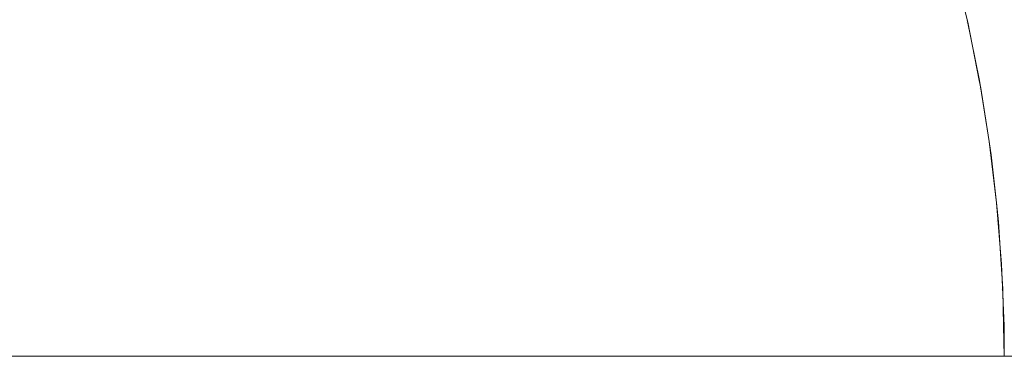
# Model space of a CAD drawing. Header units: centimetres. Extents: x -25.9 to 27.4, y -25.9 to -24.1.
# Tile 89 of 200: x -8.0924 to -8.0286, y -24.16 to -24.1382. Entities that reach past the tile are written whole.
import ezdxf

# ---------------------------------------------------------------- set-up
doc = ezdxf.new("R2010")
doc.units = ezdxf.units.CM
doc.header["$LTSCALE"] = 2.54
doc.layers.add('Lucido design-1', color=7, linetype='Continuous')

# ---------------------------------------------------------------- blocks, each defined once
blk = doc.blocks.new('Gruppo-4-1')
at = {"color": 7, "linetype": 'Continuous', "lineweight": 9}
for points, invisible_edges in [([(-8.046673, -24.134181, 707.669447), (-8.045625, -24.137777, 707.669447), (-8.047723, -24.138339, 707.665973), (-8.048745, -24.134834, 707.665973)], 15), ([(-8.032318, -24.134212, 707.712216), (-8.031285, -24.138434, 707.712216), (-8.031711, -24.138529, 707.708102), (-8.032739, -24.134325, 707.708102)], 15), ([(-8.032061, -24.134143, 707.716349), (-8.031025, -24.138377, 707.716349), (-8.031285, -24.138434, 707.712216), (-8.032318, -24.134212, 707.712216)], 15), ([(-8.031025, -24.138377, 707.716349), (-8.032061, -24.134143, 707.716349), (-8.031927, -24.134287, 707.720708), (-8.030972, -24.138191, 707.720708)], 11), ([(-25.828561, -24.134836, 708.41749), (-25.828561, -24.138359, 708.418326), (27.271439, -24.138359, 708.418326), (27.271439, -24.134836, 708.41749)], 10), ([(-8.059344, -24.134807, 707.653075), (-8.058311, -24.13785, 707.653075), (-8.061, -24.138698, 707.650127), (-8.061993, -24.135771, 707.650127)], 15), ([(-8.048745, -24.134834, 707.665973), (-8.047723, -24.138339, 707.665973), (-8.049955, -24.138938, 707.662593), (-8.050949, -24.135529, 707.662593)], 15), ([(-8.034072, -24.134682, 707.699955), (-8.033057, -24.138827, 707.699955), (-8.033975, -24.139031, 707.695937), (-8.034979, -24.134925, 707.695937)], 15), ([(-8.033325, -24.134481, 707.704012), (-8.032302, -24.13866, 707.704012), (-8.033057, -24.138827, 707.699955), (-8.034072, -24.134682, 707.699955)], 15), ([(-8.032739, -24.134325, 707.708102), (-8.031711, -24.138529, 707.708102), (-8.032302, -24.13866, 707.704012), (-8.033325, -24.134481, 707.704012)], 15), ([(-8.031927, -24.134287, 707.720708), (-8.031924, -24.134287, 707.920708), (-8.030969, -24.13819, 707.920708), (-8.030972, -24.138191, 707.720708)], 5), ([(-8.075619, -24.135313, 707.639544), (-8.074593, -24.137645, 707.639544), (-8.07768, -24.138924, 707.637241), (-8.078648, -24.136725, 707.637241)], 15), ([(-8.068638, -24.135179, 707.644596), (-8.067612, -24.137816, 707.644596), (-8.070571, -24.138893, 707.642022), (-8.071547, -24.136384, 707.642022)], 15), ([(-8.050949, -24.135529, 707.662593), (-8.049955, -24.138938, 707.662593), (-8.052317, -24.13957, 707.659313), (-8.053281, -24.136264, 707.659313)], 15), ([(-8.037267, -24.135538, 707.688043), (-8.036287, -24.139543, 707.688043), (-8.037678, -24.139852, 707.684181), (-8.038643, -24.135906, 707.684181)], 15), ([(-8.036045, -24.13521, 707.691964), (-8.035052, -24.139269, 707.691964), (-8.036287, -24.139543, 707.688043), (-8.037267, -24.135538, 707.688043)], 15), ([(-8.034979, -24.134925, 707.695937), (-8.033975, -24.139031, 707.695937), (-8.035052, -24.139269, 707.691964), (-8.036045, -24.13521, 707.691964)], 15), ([(-8.09099, -24.136064, 707.631179), (-8.089981, -24.137726, 707.631179), (-8.093146, -24.139553, 707.629452), (-8.094072, -24.138028, 707.629452)], 15), ([(-8.086876, -24.135933, 707.633055), (-8.085866, -24.137774, 707.633055), (-8.089047, -24.13943, 707.631179), (-8.089981, -24.137726, 707.631179)], 15), ([(-8.082752, -24.136153, 707.635076), (-8.081756, -24.138174, 707.635076), (-8.084937, -24.139658, 707.633055), (-8.085866, -24.137774, 707.633055)], 15), ([(-8.061993, -24.135771, 707.650127), (-8.061, -24.138698, 707.650127), (-8.063799, -24.13958, 707.6473), (-8.064751, -24.136775, 707.6473)], 15), ([(-8.038643, -24.135906, 707.684181), (-8.037678, -24.139852, 707.684181), (-8.039221, -24.140194, 707.680385), (-8.04017, -24.136316, 707.680385)], 15), ([(-8.078648, -24.136725, 707.637241), (-8.07768, -24.138924, 707.637241), (-8.080848, -24.140237, 707.635076), (-8.081756, -24.138174, 707.635076)], 15), ([(-8.071547, -24.136384, 707.642022), (-8.070571, -24.138893, 707.642022), (-8.073669, -24.140021, 707.639544), (-8.074593, -24.137645, 707.639544)], 15), ([(-8.064751, -24.136775, 707.6473), (-8.063799, -24.13958, 707.6473), (-8.066702, -24.140496, 707.644596), (-8.067612, -24.137816, 707.644596)], 15), ([(-8.053281, -24.136264, 707.659313), (-8.052317, -24.13957, 707.659313), (-8.054804, -24.140237, 707.656139), (-8.055736, -24.137038, 707.656139)], 15), ([(-8.041845, -24.136764, 707.676659), (-8.040914, -24.140569, 707.676659), (-8.042753, -24.140977, 707.673012), (-8.043664, -24.137252, 707.673012)], 15), ([(-8.04017, -24.136316, 707.680385), (-8.039221, -24.140194, 707.680385), (-8.040914, -24.140569, 707.676659), (-8.041845, -24.136764, 707.676659)], 15), ([(-8.055736, -24.137038, 707.656139), (-8.054804, -24.140237, 707.656139), (-8.057411, -24.140935, 707.653075), (-8.058311, -24.13785, 707.653075)], 15), ([(-8.043664, -24.137252, 707.673012), (-8.042753, -24.140977, 707.673012), (-8.044735, -24.141416, 707.669447), (-8.045625, -24.137777, 707.669447)], 15), ([(-8.089981, -24.137726, 707.631179), (-8.089047, -24.13943, 707.631179), (-8.092288, -24.141117, 707.629452), (-8.093146, -24.139553, 707.629452)], 15), ([(-8.085866, -24.137774, 707.633055), (-8.084937, -24.139658, 707.633055), (-8.088187, -24.141173, 707.631179), (-8.089047, -24.13943, 707.631179)], 15), ([(-8.074593, -24.137645, 707.639544), (-8.073669, -24.140021, 707.639544), (-8.076809, -24.141164, 707.637241), (-8.07768, -24.138924, 707.637241)], 15), ([(-8.067612, -24.137816, 707.644596), (-8.066702, -24.140496, 707.644596), (-8.069706, -24.141443, 707.642022), (-8.070571, -24.138893, 707.642022)], 15), ([(-8.058311, -24.13785, 707.653075), (-8.057411, -24.140935, 707.653075), (-8.060135, -24.141665, 707.650127), (-8.061, -24.138698, 707.650127)], 15), ([(-8.045625, -24.137777, 707.669447), (-8.044735, -24.141416, 707.669447), (-8.046855, -24.141886, 707.665973), (-8.047723, -24.138339, 707.665973)], 15), ([(27.271439, -24.139011, 708.418481), (27.271439, -24.138359, 708.418326), (-25.828561, -24.138359, 708.418326), (-25.828561, -24.139011, 708.418481)], 10), ([(-8.081756, -24.138174, 707.635076), (-8.080848, -24.140237, 707.635076), (-8.084091, -24.14158, 707.633055), (-8.084937, -24.139658, 707.633055)], 15), ([(-8.061, -24.138698, 707.650127), (-8.060135, -24.141665, 707.650127), (-8.06297, -24.142425, 707.6473), (-8.063799, -24.13958, 707.6473)], 15), ([(-8.047723, -24.138339, 707.665973), (-8.046855, -24.141886, 707.665973), (-8.049111, -24.142386, 707.662593), (-8.049955, -24.138938, 707.662593)], 15), ([(-8.032302, -24.13866, 707.704012), (-8.031463, -24.142879, 707.704012), (-8.032225, -24.143013, 707.699955), (-8.033057, -24.138827, 707.699955)], 15), ([(-8.031711, -24.138529, 707.708102), (-8.030866, -24.142774, 707.708102), (-8.031463, -24.142879, 707.704012), (-8.032302, -24.13866, 707.704012)], 15), ([(-8.031285, -24.138434, 707.712216), (-8.030436, -24.142698, 707.712216), (-8.030866, -24.142774, 707.708102), (-8.031711, -24.138529, 707.708102)], 15), ([(-8.031025, -24.138377, 707.716349), (-8.030174, -24.142652, 707.716349), (-8.030436, -24.142698, 707.712216), (-8.031285, -24.138434, 707.712216)], 15), ([(-8.030972, -24.138191, 707.720708), (-8.030932, -24.138356, 707.720708), (-8.031025, -24.138377, 707.716349)], 10), ([(-8.030174, -24.142652, 707.716349), (-8.031025, -24.138377, 707.716349), (-8.030932, -24.138356, 707.720708), (-8.030182, -24.142125, 707.720708)], 11), ([(-8.030932, -24.138356, 707.720708), (-8.030972, -24.138191, 707.720708), (-8.030969, -24.13819, 707.920708)], 10), ([(-8.030969, -24.13819, 707.920708), (-8.030172, -24.142123, 707.920708), (-8.030182, -24.142125, 707.720708), (-8.030932, -24.138356, 707.720708)], 10), ([(-8.030969, -24.13819, 707.920708), (-8.030871, -24.13819, 707.925175), (-8.030076, -24.142123, 707.925141), (-8.030172, -24.142123, 707.920708)], 7), ([(-8.030871, -24.13819, 707.925175), (-8.030579, -24.13819, 707.929634), (-8.029786, -24.142123, 707.929564), (-8.030076, -24.142123, 707.925141)], 15), ([(-8.030579, -24.13819, 707.929634), (-8.030093, -24.13819, 707.934075), (-8.029303, -24.142123, 707.933971), (-8.029786, -24.142123, 707.929564)], 15), ([(-8.030093, -24.13819, 707.934075), (-8.029413, -24.13819, 707.938491), (-8.028629, -24.142123, 707.938353), (-8.029303, -24.142123, 707.933971)], 15), ([(-8.029413, -24.13819, 707.938491), (-8.028541, -24.13819, 707.942873), (-8.027764, -24.142123, 707.942701), (-8.028629, -24.142123, 707.938353)], 15), ([(-25.828561, -24.139011, 708.418481), (-25.828561, -24.142637, 708.419178), (27.271439, -24.142637, 708.419178), (27.271439, -24.139011, 708.418481)], 10), ([(-8.07768, -24.138924, 707.637241), (-8.076809, -24.141164, 707.637241), (-8.080031, -24.142337, 707.635076), (-8.080848, -24.140237, 707.635076)], 15), ([(-8.070571, -24.138893, 707.642022), (-8.069706, -24.141443, 707.642022), (-8.07285, -24.142434, 707.639544), (-8.073669, -24.140021, 707.639544)], 15), ([(-8.049955, -24.138938, 707.662593), (-8.049111, -24.142386, 707.662593), (-8.051498, -24.142916, 707.659313), (-8.052317, -24.13957, 707.659313)], 15), ([(-8.035052, -24.139269, 707.691964), (-8.034237, -24.143368, 707.691964), (-8.035483, -24.143588, 707.688043), (-8.036287, -24.139543, 707.688043)], 15), ([(-8.033975, -24.139031, 707.695937), (-8.03315, -24.143176, 707.695937), (-8.034237, -24.143368, 707.691964), (-8.035052, -24.139269, 707.691964)], 15), ([(-8.033057, -24.138827, 707.699955), (-8.032225, -24.143013, 707.699955), (-8.03315, -24.143176, 707.695937), (-8.033975, -24.139031, 707.695937)], 15), ([(-8.093146, -24.139553, 707.629452), (-8.092288, -24.141117, 707.629452), (-8.095585, -24.142834, 707.627876), (-8.096365, -24.141412, 707.627876)], 15), ([(-8.089047, -24.13943, 707.631179), (-8.088187, -24.141173, 707.631179), (-8.091499, -24.142718, 707.629452), (-8.092288, -24.141117, 707.629452)], 15), ([(-8.084937, -24.139658, 707.633055), (-8.084091, -24.14158, 707.633055), (-8.087404, -24.142952, 707.631179), (-8.088187, -24.141173, 707.631179)], 15), ([(-8.073669, -24.140021, 707.639544), (-8.07285, -24.142434, 707.639544), (-8.076037, -24.143439, 707.637241), (-8.076809, -24.141164, 707.637241)], 15), ([(-8.063799, -24.13958, 707.6473), (-8.06297, -24.142425, 707.6473), (-8.065911, -24.143213, 707.644596), (-8.066702, -24.140496, 707.644596)], 15), ([(-8.052317, -24.13957, 707.659313), (-8.051498, -24.142916, 707.659313), (-8.054012, -24.143473, 707.656139), (-8.054804, -24.140237, 707.656139)], 15), ([(-8.037678, -24.139852, 707.684181), (-8.036886, -24.143835, 707.684181), (-8.038442, -24.14411, 707.680385), (-8.039221, -24.140194, 707.680385)], 15), ([(-8.036287, -24.139543, 707.688043), (-8.035483, -24.143588, 707.688043), (-8.036886, -24.143835, 707.684181), (-8.037678, -24.139852, 707.684181)], 15), ([(-8.080848, -24.140237, 707.635076), (-8.080031, -24.142337, 707.635076), (-8.08333, -24.143537, 707.633055), (-8.084091, -24.14158, 707.633055)], 15), ([(-8.066702, -24.140496, 707.644596), (-8.065911, -24.143213, 707.644596), (-8.068952, -24.144028, 707.642022), (-8.069706, -24.141443, 707.642022)], 15), ([(-8.054804, -24.140237, 707.656139), (-8.054012, -24.143473, 707.656139), (-8.056648, -24.144057, 707.653075), (-8.057411, -24.140935, 707.653075)], 15), ([(-8.040914, -24.140569, 707.676659), (-8.04015, -24.144411, 707.676659), (-8.042005, -24.144738, 707.673012), (-8.042753, -24.140977, 707.673012)], 15), ([(-8.039221, -24.140194, 707.680385), (-8.038442, -24.14411, 707.680385), (-8.04015, -24.144411, 707.676659), (-8.040914, -24.140569, 707.676659)], 15), ([(-8.092288, -24.141117, 707.629452), (-8.091499, -24.142718, 707.629452), (-8.094868, -24.144288, 707.627876), (-8.095585, -24.142834, 707.627876)], 15), ([(-8.088187, -24.141173, 707.631179), (-8.087404, -24.142952, 707.631179), (-8.09078, -24.144351, 707.629452), (-8.091499, -24.142718, 707.629452)], 15), ([(-8.076809, -24.141164, 707.637241), (-8.076037, -24.143439, 707.637241), (-8.079307, -24.14447, 707.635076), (-8.080031, -24.142337, 707.635076)], 15), ([(-8.057411, -24.140935, 707.653075), (-8.056648, -24.144057, 707.653075), (-8.0594, -24.144667, 707.650127), (-8.060135, -24.141665, 707.650127)], 15), ([(-8.042753, -24.140977, 707.673012), (-8.042005, -24.144738, 707.673012), (-8.044004, -24.14509, 707.669447), (-8.044735, -24.141416, 707.669447)], 15), ([(-8.084091, -24.14158, 707.633055), (-8.08333, -24.143537, 707.633055), (-8.0867, -24.144764, 707.631179), (-8.087404, -24.142952, 707.631179)], 15), ([(-8.069706, -24.141443, 707.642022), (-8.068952, -24.144028, 707.642022), (-8.072136, -24.144881, 707.639544), (-8.07285, -24.142434, 707.639544)], 15), ([(-8.060135, -24.141665, 707.650127), (-8.0594, -24.144667, 707.650127), (-8.062266, -24.145303, 707.6473), (-8.06297, -24.142425, 707.6473)], 15), ([(-8.046855, -24.141886, 707.665973), (-8.046143, -24.145467, 707.665973), (-8.048419, -24.145869, 707.662593), (-8.049111, -24.142386, 707.662593)], 15), ([(-8.044735, -24.141416, 707.669447), (-8.044004, -24.14509, 707.669447), (-8.046143, -24.145467, 707.665973), (-8.046855, -24.141886, 707.665973)], 15), ([(-8.080031, -24.142337, 707.635076), (-8.079307, -24.14447, 707.635076), (-8.082655, -24.145526, 707.633055), (-8.08333, -24.143537, 707.633055)], 15), ([(-8.07285, -24.142434, 707.639544), (-8.072136, -24.144881, 707.639544), (-8.075364, -24.145746, 707.637241), (-8.076037, -24.143439, 707.637241)], 15), ([(-8.06297, -24.142425, 707.6473), (-8.062266, -24.145303, 707.6473), (-8.065238, -24.145962, 707.644596), (-8.065911, -24.143213, 707.644596)], 15), ([(-8.049111, -24.142386, 707.662593), (-8.048419, -24.145869, 707.662593), (-8.050827, -24.146293, 707.659313), (-8.051498, -24.142916, 707.659313)], 15), ([(-8.030081, -24.142635, 707.720708), (-8.030182, -24.142125, 707.720708), (-8.030172, -24.142123, 707.920708)], 10), ([(-8.030182, -24.142125, 707.720708), (-8.030081, -24.142635, 707.720708), (-8.030174, -24.142652, 707.716349)], 10), ([(-8.030081, -24.142635, 707.720708), (-8.030172, -24.142123, 707.920708), (-8.029535, -24.146081, 707.920708)], 9), ([(-8.030172, -24.142123, 707.920708), (-8.030076, -24.142123, 707.925141), (-8.029439, -24.146081, 707.925113), (-8.029535, -24.146081, 707.920708)], 7), ([(-8.030076, -24.142123, 707.925141), (-8.029786, -24.142123, 707.929564), (-8.029151, -24.146081, 707.929509), (-8.029439, -24.146081, 707.925113)], 15), ([(-8.029786, -24.142123, 707.929564), (-8.029303, -24.142123, 707.933971), (-8.028671, -24.146081, 707.933888), (-8.029151, -24.146081, 707.929509)], 15), ([(-8.029303, -24.142123, 707.933971), (-8.028629, -24.142123, 707.938353), (-8.028001, -24.146081, 707.938242), (-8.028671, -24.146081, 707.933888)], 15), ([(-8.028629, -24.142123, 707.938353), (-8.027764, -24.142123, 707.942701), (-8.027141, -24.146081, 707.942563), (-8.028001, -24.146081, 707.938242)], 15), ([(27.271439, -24.143232, 708.419293), (27.271439, -24.142637, 708.419178), (-25.828561, -24.142637, 708.419178), (-25.828561, -24.143232, 708.419293)], 10), ([(-8.091499, -24.142718, 707.629452), (-8.09078, -24.144351, 707.629452), (-8.094215, -24.145773, 707.627876), (-8.094868, -24.144288, 707.627876)], 15), ([(-8.087404, -24.142952, 707.631179), (-8.0867, -24.144764, 707.631179), (-8.090134, -24.146013, 707.629452), (-8.09078, -24.144351, 707.629452)], 15), ([(-8.065911, -24.143213, 707.644596), (-8.065238, -24.145962, 707.644596), (-8.068312, -24.146643, 707.642022), (-8.068952, -24.144028, 707.642022)], 15), ([(-8.051498, -24.142916, 707.659313), (-8.050827, -24.146293, 707.659313), (-8.053362, -24.14674, 707.656139), (-8.054012, -24.143473, 707.656139)], 15), ([(-8.03315, -24.143176, 707.695937), (-8.032507, -24.147354, 707.695937), (-8.033601, -24.147498, 707.691964), (-8.034237, -24.143368, 707.691964)], 15), ([(-8.032225, -24.143013, 707.699955), (-8.031576, -24.147232, 707.699955), (-8.032507, -24.147354, 707.695937), (-8.03315, -24.143176, 707.695937)], 15), ([(-8.031463, -24.142879, 707.704012), (-8.030809, -24.147131, 707.704012), (-8.031576, -24.147232, 707.699955), (-8.032225, -24.143013, 707.699955)], 15), ([(-8.030866, -24.142774, 707.708102), (-8.030208, -24.147052, 707.708102), (-8.030809, -24.147131, 707.704012), (-8.031463, -24.142879, 707.704012)], 15), ([(-8.030436, -24.142698, 707.712216), (-8.029775, -24.146995, 707.712216), (-8.030208, -24.147052, 707.708102), (-8.030866, -24.142774, 707.708102)], 15), ([(-8.030174, -24.142652, 707.716349), (-8.029511, -24.14696, 707.716349), (-8.029775, -24.146995, 707.712216), (-8.030436, -24.142698, 707.712216)], 15), ([(-8.029511, -24.14696, 707.716349), (-8.030174, -24.142652, 707.716349), (-8.030081, -24.142635, 707.720708), (-8.02955, -24.146083, 707.720708)], 11), ([(-8.029535, -24.146081, 707.920708), (-8.02955, -24.146083, 707.720708), (-8.030081, -24.142635, 707.720708)], 9), ([(-25.828561, -24.143232, 708.419293), (-25.828561, -24.146949, 708.419843), (27.271439, -24.146949, 708.419843), (27.271439, -24.143232, 708.419293)], 10), ([(-8.08333, -24.143537, 707.633055), (-8.082655, -24.145526, 707.633055), (-8.086075, -24.146604, 707.631179), (-8.0867, -24.144764, 707.631179)], 15), ([(-8.076037, -24.143439, 707.637241), (-8.075364, -24.145746, 707.637241), (-8.078677, -24.146633, 707.635076), (-8.079307, -24.14447, 707.635076)], 15), ([(-8.054012, -24.143473, 707.656139), (-8.053362, -24.14674, 707.656139), (-8.056021, -24.147209, 707.653075), (-8.056648, -24.144057, 707.653075)], 15), ([(-8.036886, -24.143835, 707.684181), (-8.036268, -24.147849, 707.684181), (-8.037835, -24.148056, 707.680385), (-8.038442, -24.14411, 707.680385)], 15), ([(-8.035483, -24.143588, 707.688043), (-8.034856, -24.147663, 707.688043), (-8.036268, -24.147849, 707.684181), (-8.036886, -24.143835, 707.684181)], 15), ([(-8.034237, -24.143368, 707.691964), (-8.033601, -24.147498, 707.691964), (-8.034856, -24.147663, 707.688043), (-8.035483, -24.143588, 707.688043)], 15), ([(-8.09078, -24.144351, 707.629452), (-8.090134, -24.146013, 707.629452), (-8.093627, -24.147285, 707.627876), (-8.094215, -24.145773, 707.627876)], 15), ([(-8.079307, -24.14447, 707.635076), (-8.078677, -24.146633, 707.635076), (-8.082068, -24.147542, 707.633055), (-8.082655, -24.145526, 707.633055)], 15), ([(-8.068952, -24.144028, 707.642022), (-8.068312, -24.146643, 707.642022), (-8.071531, -24.147357, 707.639544), (-8.072136, -24.144881, 707.639544)], 15), ([(-8.056648, -24.144057, 707.653075), (-8.056021, -24.147209, 707.653075), (-8.058798, -24.147699, 707.650127), (-8.0594, -24.144667, 707.650127)], 15), ([(-8.04015, -24.144411, 707.676659), (-8.039554, -24.148282, 707.676659), (-8.041421, -24.148528, 707.673012), (-8.042005, -24.144738, 707.673012)], 15), ([(-8.038442, -24.14411, 707.680385), (-8.037835, -24.148056, 707.680385), (-8.039554, -24.148282, 707.676659), (-8.04015, -24.144411, 707.676659)], 15), ([(-8.0867, -24.144764, 707.631179), (-8.086075, -24.146604, 707.631179), (-8.08956, -24.147703, 707.629452), (-8.090134, -24.146013, 707.629452)], 15), ([(-8.072136, -24.144881, 707.639544), (-8.071531, -24.147357, 707.639544), (-8.074793, -24.14808, 707.637241), (-8.075364, -24.145746, 707.637241)], 15), ([(-8.0594, -24.144667, 707.650127), (-8.058798, -24.147699, 707.650127), (-8.061688, -24.148208, 707.6473), (-8.062266, -24.145303, 707.6473)], 15), ([(-8.044004, -24.14509, 707.669447), (-8.043434, -24.148793, 707.669447), (-8.045588, -24.149076, 707.665973), (-8.046143, -24.145467, 707.665973)], 15), ([(-8.042005, -24.144738, 707.673012), (-8.041421, -24.148528, 707.673012), (-8.043434, -24.148793, 707.669447), (-8.044004, -24.14509, 707.669447)], 15), ([(-8.082655, -24.145526, 707.633055), (-8.082068, -24.147542, 707.633055), (-8.085531, -24.14847, 707.631179), (-8.086075, -24.146604, 707.631179)], 15), ([(-8.075364, -24.145746, 707.637241), (-8.074793, -24.14808, 707.637241), (-8.078141, -24.148822, 707.635076), (-8.078677, -24.146633, 707.635076)], 15), ([(-8.062266, -24.145303, 707.6473), (-8.061688, -24.148208, 707.6473), (-8.064686, -24.148737, 707.644596), (-8.065238, -24.145962, 707.644596)], 15), ([(-8.046143, -24.145467, 707.665973), (-8.045588, -24.149076, 707.665973), (-8.047879, -24.149378, 707.662593), (-8.048419, -24.145869, 707.662593)], 15), ([(-8.090134, -24.146013, 707.629452), (-8.08956, -24.147703, 707.629452), (-8.093105, -24.148821, 707.627876), (-8.093627, -24.147285, 707.627876)], 15), ([(-8.065238, -24.145962, 707.644596), (-8.064686, -24.148737, 707.644596), (-8.067787, -24.149284, 707.642022), (-8.068312, -24.146643, 707.642022)], 15), ([(-8.050827, -24.146293, 707.659313), (-8.050303, -24.149697, 707.659313), (-8.052855, -24.150033, 707.656139), (-8.053362, -24.14674, 707.656139)], 15), ([(-8.048419, -24.145869, 707.662593), (-8.047879, -24.149378, 707.662593), (-8.050303, -24.149697, 707.659313), (-8.050827, -24.146293, 707.659313)], 15), ([(-8.029417, -24.146947, 707.720708), (-8.02955, -24.146083, 707.720708), (-8.029535, -24.146081, 707.920708)], 10), ([(-8.02955, -24.146083, 707.720708), (-8.029417, -24.146947, 707.720708), (-8.029511, -24.14696, 707.716349)], 10), ([(-8.029417, -24.146947, 707.720708), (-8.029535, -24.146081, 707.920708), (-8.029057, -24.150055, 707.920708)], 9), ([(-8.029535, -24.146081, 707.920708), (-8.029439, -24.146081, 707.925113), (-8.028962, -24.150055, 707.925092), (-8.029057, -24.150055, 707.920708)], 7), ([(-8.029439, -24.146081, 707.925113), (-8.029151, -24.146081, 707.929509), (-8.028675, -24.150055, 707.929467), (-8.028962, -24.150055, 707.925092)], 15), ([(-8.029151, -24.146081, 707.929509), (-8.028671, -24.146081, 707.933888), (-8.028197, -24.150055, 707.933826), (-8.028675, -24.150055, 707.929467)], 15), ([(-8.028671, -24.146081, 707.933888), (-8.028001, -24.146081, 707.938242), (-8.02753, -24.150055, 707.938159), (-8.028197, -24.150055, 707.933826)], 15), ([(27.271439, -24.147491, 708.419923), (27.271439, -24.146949, 708.419843), (-25.828561, -24.146949, 708.419843), (-25.828561, -24.147491, 708.419923)], 10), ([(-8.086075, -24.146604, 707.631179), (-8.085531, -24.14847, 707.631179), (-8.089061, -24.149416, 707.629452), (-8.08956, -24.147703, 707.629452)], 15), ([(-8.078677, -24.146633, 707.635076), (-8.078141, -24.148822, 707.635076), (-8.081568, -24.149582, 707.633055), (-8.082068, -24.147542, 707.633055)], 15), ([(-8.068312, -24.146643, 707.642022), (-8.067787, -24.149284, 707.642022), (-8.071033, -24.149856, 707.639544), (-8.071531, -24.147357, 707.639544)], 15), ([(-8.053362, -24.14674, 707.656139), (-8.052855, -24.150033, 707.656139), (-8.055532, -24.150385, 707.653075), (-8.056021, -24.147209, 707.653075)], 15), ([(-8.029775, -24.146995, 707.712216), (-8.029302, -24.151316, 707.712216), (-8.029737, -24.151354, 707.708102), (-8.030208, -24.147052, 707.708102)], 15), ([(-8.029511, -24.14696, 707.716349), (-8.029037, -24.151293, 707.716349), (-8.029302, -24.151316, 707.712216), (-8.029775, -24.146995, 707.712216)], 15), ([(-8.029037, -24.151293, 707.716349), (-8.029511, -24.14696, 707.716349), (-8.029417, -24.146947, 707.720708), (-8.029076, -24.150057, 707.720708)], 11), ([(-8.029057, -24.150055, 707.920708), (-8.029076, -24.150057, 707.720708), (-8.029417, -24.146947, 707.720708)], 9), ([(-25.828561, -24.147491, 708.419923), (-25.828561, -24.151285, 708.420318), (27.271439, -24.151285, 708.420318), (27.271439, -24.147491, 708.419923)], 10), ([(-8.082068, -24.147542, 707.633055), (-8.081568, -24.149582, 707.633055), (-8.085069, -24.150358, 707.631179), (-8.085531, -24.14847, 707.631179)], 15), ([(-8.071531, -24.147357, 707.639544), (-8.071033, -24.149856, 707.639544), (-8.074324, -24.150437, 707.637241), (-8.074793, -24.14808, 707.637241)], 15), ([(-8.056021, -24.147209, 707.653075), (-8.055532, -24.150385, 707.653075), (-8.058327, -24.150754, 707.650127), (-8.058798, -24.147699, 707.650127)], 15), ([(-8.034856, -24.147663, 707.688043), (-8.034407, -24.151763, 707.688043), (-8.035826, -24.151887, 707.684181), (-8.036268, -24.147849, 707.684181)], 15), ([(-8.033601, -24.147498, 707.691964), (-8.033146, -24.151652, 707.691964), (-8.034407, -24.151763, 707.688043), (-8.034856, -24.147663, 707.688043)], 15), ([(-8.032507, -24.147354, 707.695937), (-8.032047, -24.151556, 707.695937), (-8.033146, -24.151652, 707.691964), (-8.033601, -24.147498, 707.691964)], 15), ([(-8.031576, -24.147232, 707.699955), (-8.031111, -24.151474, 707.699955), (-8.032047, -24.151556, 707.695937), (-8.032507, -24.147354, 707.695937)], 15), ([(-8.030809, -24.147131, 707.704012), (-8.03034, -24.151407, 707.704012), (-8.031111, -24.151474, 707.699955), (-8.031576, -24.147232, 707.699955)], 15), ([(-8.030208, -24.147052, 707.708102), (-8.029737, -24.151354, 707.708102), (-8.03034, -24.151407, 707.704012), (-8.030809, -24.147131, 707.704012)], 15), ([(-8.08956, -24.147703, 707.629452), (-8.089061, -24.149416, 707.629452), (-8.092652, -24.150378, 707.627876), (-8.093105, -24.148821, 707.627876)], 15), ([(-8.074793, -24.14808, 707.637241), (-8.074324, -24.150437, 707.637241), (-8.077702, -24.151032, 707.635076), (-8.078141, -24.148822, 707.635076)], 15), ([(-8.061688, -24.148208, 707.6473), (-8.061237, -24.151137, 707.6473), (-8.064255, -24.151534, 707.644596), (-8.064686, -24.148737, 707.644596)], 15), ([(-8.058798, -24.147699, 707.650127), (-8.058327, -24.150754, 707.650127), (-8.061237, -24.151137, 707.6473), (-8.061688, -24.148208, 707.6473)], 15), ([(-8.039554, -24.148282, 707.676659), (-8.039127, -24.152176, 707.676659), (-8.041004, -24.15234, 707.673012), (-8.041421, -24.148528, 707.673012)], 15), ([(-8.037835, -24.148056, 707.680385), (-8.0374, -24.152024, 707.680385), (-8.039127, -24.152176, 707.676659), (-8.039554, -24.148282, 707.676659)], 15), ([(-8.036268, -24.147849, 707.684181), (-8.035826, -24.151887, 707.684181), (-8.0374, -24.152024, 707.680385), (-8.037835, -24.148056, 707.680385)], 15), ([(-8.085531, -24.14847, 707.631179), (-8.085069, -24.150358, 707.631179), (-8.088637, -24.151149, 707.629452), (-8.089061, -24.149416, 707.629452)], 15), ([(-8.078141, -24.148822, 707.635076), (-8.077702, -24.151032, 707.635076), (-8.081159, -24.151642, 707.633055), (-8.081568, -24.149582, 707.633055)], 15), ([(-8.064686, -24.148737, 707.644596), (-8.064255, -24.151534, 707.644596), (-8.067377, -24.151945, 707.642022), (-8.067787, -24.149284, 707.642022)], 15), ([(-8.043434, -24.148793, 707.669447), (-8.043026, -24.152517, 707.669447), (-8.04519, -24.152706, 707.665973), (-8.045588, -24.149076, 707.665973)], 15), ([(-8.041421, -24.148528, 707.673012), (-8.041004, -24.15234, 707.673012), (-8.043026, -24.152517, 707.669447), (-8.043434, -24.148793, 707.669447)], 15), ([(-8.089061, -24.149416, 707.629452), (-8.088637, -24.151149, 707.629452), (-8.092266, -24.151953, 707.627876), (-8.092652, -24.150378, 707.627876)], 15), ([(-8.081568, -24.149582, 707.633055), (-8.081159, -24.151642, 707.633055), (-8.08469, -24.152264, 707.631179), (-8.085069, -24.150358, 707.631179)], 15), ([(-8.067787, -24.149284, 707.642022), (-8.067377, -24.151945, 707.642022), (-8.070646, -24.152375, 707.639544), (-8.071033, -24.149856, 707.639544)], 15), ([(-8.047879, -24.149378, 707.662593), (-8.047492, -24.152907, 707.662593), (-8.049928, -24.15312, 707.659313), (-8.050303, -24.149697, 707.659313)], 15), ([(-8.045588, -24.149076, 707.665973), (-8.04519, -24.152706, 707.665973), (-8.047492, -24.152907, 707.662593), (-8.047879, -24.149378, 707.662593)], 15), ([(-8.071033, -24.149856, 707.639544), (-8.070646, -24.152375, 707.639544), (-8.073959, -24.152811, 707.637241), (-8.074324, -24.150437, 707.637241)], 15), ([(-8.052855, -24.150033, 707.656139), (-8.052493, -24.153345, 707.656139), (-8.055182, -24.15358, 707.653075), (-8.055532, -24.150385, 707.653075)], 15), ([(-8.050303, -24.149697, 707.659313), (-8.049928, -24.15312, 707.659313), (-8.052493, -24.153345, 707.656139), (-8.052855, -24.150033, 707.656139)], 15), ([(-8.028942, -24.151285, 707.720708), (-8.029076, -24.150057, 707.720708), (-8.029057, -24.150055, 707.920708)], 10), ([(-8.029076, -24.150057, 707.720708), (-8.028942, -24.151284, 707.720708), (-8.029037, -24.151293, 707.716349)], 10), ([(-8.028942, -24.151285, 707.720708), (-8.029057, -24.150055, 707.920708), (-8.028739, -24.154039, 707.920708)], 9), ([(-8.029057, -24.150055, 707.920708), (-8.028962, -24.150055, 707.925092), (-8.028644, -24.154039, 707.925078), (-8.028739, -24.154039, 707.920708)], 7), ([(-8.028962, -24.150055, 707.925092), (-8.028675, -24.150055, 707.929467), (-8.028358, -24.154039, 707.92944), (-8.028644, -24.154039, 707.925078)], 15), ([(-8.028675, -24.150055, 707.929467), (-8.028197, -24.150055, 707.933826), (-8.027882, -24.154039, 707.933784), (-8.028358, -24.154039, 707.92944)], 15), ([(-8.092652, -24.150378, 707.627876), (-8.092266, -24.151953, 707.627876), (-8.09595, -24.15277, 707.626452), (-8.096296, -24.151355, 707.626452)], 15), ([(-8.085069, -24.150358, 707.631179), (-8.08469, -24.152264, 707.631179), (-8.088289, -24.152899, 707.629452), (-8.088637, -24.151149, 707.629452)], 15), ([(-8.074324, -24.150437, 707.637241), (-8.073959, -24.152811, 707.637241), (-8.077359, -24.153259, 707.635076), (-8.077702, -24.151032, 707.635076)], 15), ([(-8.058327, -24.150754, 707.650127), (-8.057991, -24.153826, 707.650127), (-8.060914, -24.154082, 707.6473), (-8.061237, -24.151137, 707.6473)], 15), ([(-8.055532, -24.150385, 707.653075), (-8.055182, -24.15358, 707.653075), (-8.057991, -24.153826, 707.650127), (-8.058327, -24.150754, 707.650127)], 15), ([(27.271439, -24.151781, 708.42037), (27.271439, -24.151285, 708.420318), (-25.828561, -24.151285, 708.420318), (-25.828561, -24.151781, 708.42037)], 10), ([(-8.088637, -24.151149, 707.629452), (-8.088289, -24.152899, 707.629452), (-8.09195, -24.153544, 707.627876), (-8.092266, -24.151953, 707.627876)], 15), ([(-8.077702, -24.151032, 707.635076), (-8.077359, -24.153259, 707.635076), (-8.080839, -24.153717, 707.633055), (-8.081159, -24.151642, 707.633055)], 15), ([(-8.061237, -24.151137, 707.6473), (-8.060914, -24.154082, 707.6473), (-8.063947, -24.154347, 707.644596), (-8.064255, -24.151534, 707.644596)], 15), ([(-8.031111, -24.151474, 707.699955), (-8.030832, -24.155733, 707.699955), (-8.03177, -24.155774, 707.695937), (-8.032047, -24.151556, 707.695937)], 15), ([(-8.03034, -24.151407, 707.704012), (-8.030059, -24.155699, 707.704012), (-8.030832, -24.155733, 707.699955), (-8.031111, -24.151474, 707.699955)], 15), ([(-8.029737, -24.151354, 707.708102), (-8.029454, -24.155673, 707.708102), (-8.030059, -24.155699, 707.704012), (-8.03034, -24.151407, 707.704012)], 15), ([(-8.029302, -24.151316, 707.712216), (-8.029018, -24.155654, 707.712216), (-8.029454, -24.155673, 707.708102), (-8.029737, -24.151354, 707.708102)], 15), ([(-8.029037, -24.151293, 707.716349), (-8.028752, -24.155642, 707.716349), (-8.029018, -24.155654, 707.712216), (-8.029302, -24.151316, 707.712216)], 15), ([(-8.028752, -24.155642, 707.716349), (-8.029037, -24.151293, 707.716349), (-8.028942, -24.151284, 707.720708), (-8.028761, -24.154041, 707.720708)], 11), ([(-8.028739, -24.154039, 707.920708), (-8.028761, -24.154041, 707.720708), (-8.028942, -24.151285, 707.720708)], 9), ([(-25.828561, -24.151781, 708.42037), (-25.828561, -24.155639, 708.420605), (27.271439, -24.155639, 708.420605), (27.271439, -24.151781, 708.42037)], 10), ([(-8.092266, -24.151953, 707.627876), (-8.09195, -24.153544, 707.627876), (-8.095666, -24.1542, 707.626452), (-8.09595, -24.15277, 707.626452)], 15), ([(-8.081159, -24.151642, 707.633055), (-8.080839, -24.153717, 707.633055), (-8.084394, -24.154185, 707.631179), (-8.08469, -24.152264, 707.631179)], 15), ([(-8.067377, -24.151945, 707.642022), (-8.067084, -24.154621, 707.642022), (-8.070368, -24.154909, 707.639544), (-8.070646, -24.152375, 707.639544)], 15), ([(-8.064255, -24.151534, 707.644596), (-8.063947, -24.154347, 707.644596), (-8.067084, -24.154621, 707.642022), (-8.067377, -24.151945, 707.642022)], 15), ([(-8.0374, -24.152024, 707.680385), (-8.037139, -24.156008, 707.680385), (-8.038871, -24.156084, 707.676659), (-8.039127, -24.152176, 707.676659)], 15), ([(-8.035826, -24.151887, 707.684181), (-8.03556, -24.155939, 707.684181), (-8.037139, -24.156008, 707.680385), (-8.0374, -24.152024, 707.680385)], 15), ([(-8.034407, -24.151763, 707.688043), (-8.034137, -24.155877, 707.688043), (-8.03556, -24.155939, 707.684181), (-8.035826, -24.151887, 707.684181)], 15), ([(-8.033146, -24.151652, 707.691964), (-8.032873, -24.155822, 707.691964), (-8.034137, -24.155877, 707.688043), (-8.034407, -24.151763, 707.688043)], 15), ([(-8.032047, -24.151556, 707.695937), (-8.03177, -24.155774, 707.695937), (-8.032873, -24.155822, 707.691964), (-8.033146, -24.151652, 707.691964)], 15), ([(-8.08469, -24.152264, 707.631179), (-8.084394, -24.154185, 707.631179), (-8.088017, -24.154662, 707.629452), (-8.088289, -24.152899, 707.629452)], 15), ([(-8.070646, -24.152375, 707.639544), (-8.070368, -24.154909, 707.639544), (-8.073697, -24.1552, 707.637241), (-8.073959, -24.152811, 707.637241)], 15), ([(-8.04519, -24.152706, 707.665973), (-8.044951, -24.15635, 707.665973), (-8.04726, -24.15645, 707.662593), (-8.047492, -24.152907, 707.662593)], 15), ([(-8.043026, -24.152517, 707.669447), (-8.042781, -24.156255, 707.669447), (-8.044951, -24.15635, 707.665973), (-8.04519, -24.152706, 707.665973)], 15), ([(-8.041004, -24.15234, 707.673012), (-8.040753, -24.156166, 707.673012), (-8.042781, -24.156255, 707.669447), (-8.043026, -24.152517, 707.669447)], 15), ([(-8.039127, -24.152176, 707.676659), (-8.038871, -24.156084, 707.676659), (-8.040753, -24.156166, 707.673012), (-8.041004, -24.15234, 707.673012)], 15), ([(-8.088289, -24.152899, 707.629452), (-8.088017, -24.154662, 707.629452), (-8.091703, -24.155147, 707.627876), (-8.09195, -24.153544, 707.627876)], 15), ([(-8.077359, -24.153259, 707.635076), (-8.077113, -24.155499, 707.635076), (-8.080611, -24.155805, 707.633055), (-8.080839, -24.153717, 707.633055)], 15), ([(-8.073959, -24.152811, 707.637241), (-8.073697, -24.1552, 707.637241), (-8.077113, -24.155499, 707.635076), (-8.077359, -24.153259, 707.635076)], 15), ([(-8.052493, -24.153345, 707.656139), (-8.052275, -24.156669, 707.656139), (-8.054972, -24.156787, 707.653075), (-8.055182, -24.15358, 707.653075)], 15), ([(-8.049928, -24.15312, 707.659313), (-8.049703, -24.156557, 707.659313), (-8.052275, -24.156669, 707.656139), (-8.052493, -24.153345, 707.656139)], 15), ([(-8.047492, -24.152907, 707.662593), (-8.04726, -24.15645, 707.662593), (-8.049703, -24.156557, 707.659313), (-8.049928, -24.15312, 707.659313)], 15), ([(-8.09195, -24.153544, 707.627876), (-8.091703, -24.155147, 707.627876), (-8.095444, -24.15564, 707.626452), (-8.095666, -24.1542, 707.626452)], 15), ([(-8.080839, -24.153717, 707.633055), (-8.080611, -24.155805, 707.633055), (-8.084183, -24.156117, 707.631179), (-8.084394, -24.154185, 707.631179)], 15), ([(-8.057991, -24.153826, 707.650127), (-8.057789, -24.15691, 707.650127), (-8.060721, -24.157038, 707.6473), (-8.060914, -24.154082, 707.6473)], 15), ([(-8.055182, -24.15358, 707.653075), (-8.054972, -24.156787, 707.653075), (-8.057789, -24.15691, 707.650127), (-8.057991, -24.153826, 707.650127)], 15), ([(-8.028657, -24.155638, 707.720708), (-8.028761, -24.154041, 707.720708), (-8.028739, -24.154039, 707.920708)], 10), ([(-8.028761, -24.154041, 707.720708), (-8.028657, -24.155638, 707.720708), (-8.028752, -24.155642, 707.716349)], 10), ([(-8.028657, -24.155638, 707.720708), (-8.028739, -24.154039, 707.920708), (-8.028581, -24.158028, 707.920708)], 9), ([(-8.028739, -24.154039, 707.920708), (-8.028644, -24.154039, 707.925078), (-8.028486, -24.158028, 707.925071), (-8.028581, -24.158028, 707.920708)], 7), ([(-8.028644, -24.154039, 707.925078), (-8.028358, -24.154039, 707.92944), (-8.0282, -24.158028, 707.929426), (-8.028486, -24.158028, 707.925071)], 15), ([(-8.088017, -24.154662, 707.629452), (-8.087823, -24.156436, 707.629452), (-8.091526, -24.15676, 707.627876), (-8.091703, -24.155147, 707.627876)], 15), ([(-8.084394, -24.154185, 707.631179), (-8.084183, -24.156117, 707.631179), (-8.087823, -24.156436, 707.629452), (-8.088017, -24.154662, 707.629452)], 15), ([(-8.067084, -24.154621, 707.642022), (-8.066908, -24.157308, 707.642022), (-8.070201, -24.157452, 707.639544), (-8.070368, -24.154909, 707.639544)], 15), ([(-8.063947, -24.154347, 707.644596), (-8.063762, -24.157171, 707.644596), (-8.066908, -24.157308, 707.642022), (-8.067084, -24.154621, 707.642022)], 15), ([(-8.060914, -24.154082, 707.6473), (-8.060721, -24.157038, 707.6473), (-8.063762, -24.157171, 707.644596), (-8.063947, -24.154347, 707.644596)], 15), ([(-8.091703, -24.155147, 707.627876), (-8.091526, -24.15676, 707.627876), (-8.095285, -24.157089, 707.626452), (-8.095444, -24.15564, 707.626452)], 15), ([(-8.073697, -24.1552, 707.637241), (-8.07354, -24.157598, 707.637241), (-8.076966, -24.157747, 707.635076), (-8.077113, -24.155499, 707.635076)], 15), ([(-8.070368, -24.154909, 707.639544), (-8.070201, -24.157452, 707.639544), (-8.07354, -24.157598, 707.637241), (-8.073697, -24.1552, 707.637241)], 15), ([(27.271439, -24.156084, 708.420632), (27.271439, -24.155639, 708.420605), (-25.828561, -24.155639, 708.420605), (-25.828561, -24.156084, 708.420632)], 10), ([(-8.080611, -24.155805, 707.633055), (-8.080473, -24.1579, 707.633055), (-8.084055, -24.158057, 707.631179), (-8.084183, -24.156117, 707.631179)], 15), ([(-8.077113, -24.155499, 707.635076), (-8.076966, -24.157747, 707.635076), (-8.080473, -24.1579, 707.633055), (-8.080611, -24.155805, 707.633055)], 15), ([(-8.03556, -24.155939, 707.684181), (-8.035471, -24.16, 707.684181), (-8.037052, -24.16, 707.680385), (-8.037139, -24.156008, 707.680385)], 13), ([(-8.034137, -24.155877, 707.688043), (-8.034047, -24.16, 707.688043), (-8.035471, -24.16, 707.684181), (-8.03556, -24.155939, 707.684181)], 13), ([(-8.032873, -24.155822, 707.691964), (-8.032782, -24.16, 707.691964), (-8.034047, -24.16, 707.688043), (-8.034137, -24.155877, 707.688043)], 13), ([(-8.03177, -24.155774, 707.695937), (-8.031678, -24.16, 707.695937), (-8.032782, -24.16, 707.691964), (-8.032873, -24.155822, 707.691964)], 13), ([(-8.030832, -24.155733, 707.699955), (-8.030739, -24.16, 707.699955), (-8.031678, -24.16, 707.695937), (-8.03177, -24.155774, 707.695937)], 13), ([(-8.030059, -24.155699, 707.704012), (-8.029965, -24.16, 707.704012), (-8.030739, -24.16, 707.699955), (-8.030832, -24.155733, 707.699955)], 13), ([(-8.029454, -24.155673, 707.708102), (-8.029359, -24.16, 707.708102), (-8.029965, -24.16, 707.704012), (-8.030059, -24.155699, 707.704012)], 13), ([(-8.029018, -24.155654, 707.712216), (-8.028923, -24.16, 707.712216), (-8.029359, -24.16, 707.708102), (-8.029454, -24.155673, 707.708102)], 13), ([(-8.028752, -24.155642, 707.716349), (-8.028657, -24.16, 707.716349), (-8.028923, -24.16, 707.712216), (-8.029018, -24.155654, 707.712216)], 13), ([(-8.028657, -24.16, 707.716349), (-8.028752, -24.155642, 707.716349), (-8.028657, -24.155638, 707.720708), (-8.028604, -24.158028, 707.720708)], 11), ([(-8.028581, -24.158028, 707.920708), (-8.028604, -24.158028, 707.720708), (-8.028657, -24.155638, 707.720708)], 9), ([(-25.828561, -24.156084, 708.420632), (-25.828561, -24.16, 708.420708), (27.271439, -24.16, 708.420708), (27.271439, -24.156084, 708.420632)], 8), ([(-8.087823, -24.156436, 707.629452), (-8.087707, -24.158216, 707.629452), (-8.09142, -24.158378, 707.627876), (-8.091526, -24.15676, 707.627876)], 15), ([(-8.084183, -24.156117, 707.631179), (-8.084055, -24.158057, 707.631179), (-8.087707, -24.158216, 707.629452), (-8.087823, -24.156436, 707.629452)], 15), ([(-8.049703, -24.156557, 707.659313), (-8.049627, -24.16, 707.659313), (-8.052202, -24.16, 707.656139), (-8.052275, -24.156669, 707.656139)], 13), ([(-8.04726, -24.15645, 707.662593), (-8.047182, -24.16, 707.662593), (-8.049627, -24.16, 707.659313), (-8.049703, -24.156557, 707.659313)], 13), ([(-8.044951, -24.15635, 707.665973), (-8.044872, -24.16, 707.665973), (-8.047182, -24.16, 707.662593), (-8.04726, -24.15645, 707.662593)], 13), ([(-8.042781, -24.156255, 707.669447), (-8.042699, -24.16, 707.669447), (-8.044872, -24.16, 707.665973), (-8.044951, -24.15635, 707.665973)], 13), ([(-8.040753, -24.156166, 707.673012), (-8.040669, -24.16, 707.673012), (-8.042699, -24.16, 707.669447), (-8.042781, -24.156255, 707.669447)], 13), ([(-8.038871, -24.156084, 707.676659), (-8.038786, -24.16, 707.676659), (-8.040669, -24.16, 707.673012), (-8.040753, -24.156166, 707.673012)], 13), ([(-8.037139, -24.156008, 707.680385), (-8.037052, -24.16, 707.680385), (-8.038786, -24.16, 707.676659), (-8.038871, -24.156084, 707.676659)], 13), ([(-8.091526, -24.15676, 707.627876), (-8.09142, -24.158378, 707.627876), (-8.09519, -24.158543, 707.626452), (-8.095285, -24.157089, 707.626452)], 15), ([(-8.063762, -24.157171, 707.644596), (-8.063701, -24.16, 707.644596), (-8.066849, -24.16, 707.642022), (-8.066908, -24.157308, 707.642022)], 13), ([(-8.060721, -24.157038, 707.6473), (-8.060656, -24.16, 707.6473), (-8.063701, -24.16, 707.644596), (-8.063762, -24.157171, 707.644596)], 13), ([(-8.057789, -24.15691, 707.650127), (-8.057721, -24.16, 707.650127), (-8.060656, -24.16, 707.6473), (-8.060721, -24.157038, 707.6473)], 13), ([(-8.054972, -24.156787, 707.653075), (-8.054902, -24.16, 707.653075), (-8.057721, -24.16, 707.650127), (-8.057789, -24.15691, 707.650127)], 13), ([(-8.052275, -24.156669, 707.656139), (-8.052202, -24.16, 707.656139), (-8.054902, -24.16, 707.653075), (-8.054972, -24.156787, 707.653075)], 13), ([(-8.076966, -24.157747, 707.635076), (-8.076917, -24.16, 707.635076), (-8.080427, -24.16, 707.633055), (-8.080473, -24.1579, 707.633055)], 13), ([(-8.07354, -24.157598, 707.637241), (-8.073488, -24.16, 707.637241), (-8.076917, -24.16, 707.635076), (-8.076966, -24.157747, 707.635076)], 13), ([(-8.070201, -24.157452, 707.639544), (-8.070146, -24.16, 707.639544), (-8.073488, -24.16, 707.637241), (-8.07354, -24.157598, 707.637241)], 13), ([(-8.066908, -24.157308, 707.642022), (-8.066849, -24.16, 707.642022), (-8.070146, -24.16, 707.639544), (-8.070201, -24.157452, 707.639544)], 13), ([(-8.09142, -24.158378, 707.627876), (-8.091385, -24.16, 707.627876), (-8.095158, -24.16, 707.626452), (-8.09519, -24.158543, 707.626452)], 13), ([(-8.087707, -24.158216, 707.629452), (-8.087668, -24.16, 707.629452), (-8.091385, -24.16, 707.627876), (-8.09142, -24.158378, 707.627876)], 13), ([(-8.084055, -24.158057, 707.631179), (-8.084013, -24.16, 707.631179), (-8.087668, -24.16, 707.629452), (-8.087707, -24.158216, 707.629452)], 13), ([(-8.080473, -24.1579, 707.633055), (-8.080427, -24.16, 707.633055), (-8.084013, -24.16, 707.631179), (-8.084055, -24.158057, 707.631179)], 13), ([(-8.028604, -24.158028, 707.720708), (-8.028561, -24.16, 707.720708), (-8.028657, -24.16, 707.716349)], 8), ([(-8.028604, -24.158028, 707.720708), (-8.028581, -24.158028, 707.920708), (-8.028561, -24.16, 707.920708)], 9), ([(-8.028561, -24.16, 707.920708), (-8.028561, -24.16, 707.720708), (-8.028604, -24.158028, 707.720708)], 8), ([(-8.028494, -24.16, 707.923783), (-8.028561, -24.16, 707.920708), (-8.028581, -24.158028, 707.920708), (-8.028486, -24.158028, 707.925071)], 12)]:
    blk.add_3dface(points, dxfattribs=dict(at, invisible_edges=invisible_edges))

msp = doc.modelspace()

# ---------------------------------------------------------------- block references
at = {"layer": 'Lucido design-1', "color": 7}
msp.add_blockref('Gruppo-4-1', (0, 0), dxfattribs=at)

doc.saveas('drawing.dxf')
